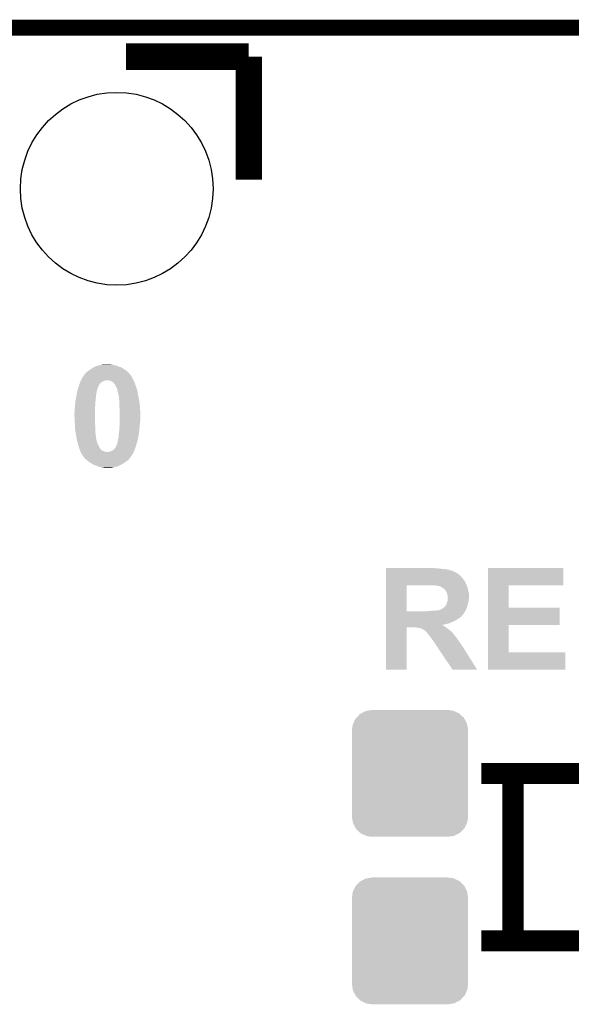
# Model space of a CAD drawing. Extents: x -0.05 to 0.95, y -0.15 to 1.54.
# Tile 43 of 44: x 0.56 to 0.77, y 1.17 to 1.54. Entities that reach past the tile are written whole.
import ezdxf

# ---------------------------------------------------------------- set-up
doc = ezdxf.new("R2010")
doc.units = 0
doc.layers.get('0').update_dxf_attribs({"linetype": 'CONTINUOUS'})
for name, color, linetype in [('HOD_CAP_2_CLICK_V101_GKO', 5, 'CONTINUOUS'), ('HOD_CAP_2_CLICK_V101_GTO', 14, 'CONTINUOUS'), ('HOD_CAP_2_CLICK_V101_GTS', 12, 'CONTINUOUS')]:
    doc.layers.add(name, color=color, linetype=linetype)

# ---------------------------------------------------------------- blocks, each defined once
blk = doc.blocks.new('CUSTOM_60')
for points in [[(-0.02038, 0.021), (-0.019, 0.02245), (0.02045, 0.021), (0.01892, 0.02245)], [(-0.019, 0.02245), (-0.01855, 0.02269), (0.01892, 0.02245), (0.01867, 0.02269)], [(-0.01855, 0.02269), (-0.01683, 0.0236), (0.01867, 0.02269), (0.0167, 0.0236)], [(-0.01683, 0.0236), (-0.0161, 0.02372), (0.0167, 0.0236), (0.01644, 0.02372)], [(-0.0161, 0.02372), (-0.0144, 0.024), (0.01644, 0.02372), (0.0144, 0.024)], [(-0.02172, 0.01844), (-0.02154, 0.01883), (0.02167, 0.01844), (0.0216, 0.01883)], [(-0.02154, 0.01883), (-0.02069, 0.02067), (0.0216, 0.01883), (0.02063, 0.02067)], [(-0.02069, 0.02067), (-0.02038, 0.021), (0.02063, 0.02067), (0.02045, 0.021)], [(-0.022, 0.0164), (-0.02172, 0.01844), (0.022, 0.0164), (0.02167, 0.01844)], [(-0.022, -0.0164), (-0.022, 0.0164), (0.022, -0.0164), (0.022, 0.0164)], [(-0.02167, -0.01844), (-0.022, -0.0164), (0.02172, -0.01844), (0.022, -0.0164)], [(-0.0216, -0.01883), (-0.02167, -0.01844), (0.02154, -0.01883), (0.02172, -0.01844)], [(-0.02063, -0.02067), (-0.0216, -0.01883), (0.02069, -0.02067), (0.02154, -0.01883)], [(-0.02045, -0.021), (-0.02063, -0.02067), (0.02038, -0.021), (0.02069, -0.02067)], [(-0.01892, -0.02245), (-0.02045, -0.021), (0.019, -0.02245), (0.02038, -0.021)], [(-0.01867, -0.02269), (-0.01892, -0.02245), (0.01855, -0.02269), (0.019, -0.02245)], [(-0.01669, -0.0236), (-0.01867, -0.02269), (0.01683, -0.0236), (0.01855, -0.02269)], [(-0.01644, -0.02372), (-0.01669, -0.0236), (0.0161, -0.02372), (0.01683, -0.0236)], [(-0.0144, -0.024), (-0.01644, -0.02372), (0.0144, -0.024), (0.0161, -0.02372)]]:
    blk.add_solid(points)
blk = doc.blocks.new('ROUND_15')
blk.add_circle((0, 0), 0.0365)

msp = doc.modelspace()

# ---------------------------------------------------------------- linework, layer by layer
at = {"layer": 'HOD_CAP_2_CLICK_V101_GKO', "const_width": 0.006}
msp.add_lwpolyline([(0.04, 1.54), (0.86, 1.54)], dxfattribs=at)
at = {"layer": 'HOD_CAP_2_CLICK_V101_GTO'}
for points, const_width in [([(0.6035, 1.529), (0.65, 1.529)], 0.01), ([(0.65, 1.4825), (0.65, 1.529)], 0.01), ([(0.7381, 1.2577), (0.8461, 1.2577)], 0.008), ([(0.7501, 1.1943), (0.7501, 1.2577)], 0.008), ([(0.7381, 1.1943), (0.8461, 1.1943)], 0.008)]:
    msp.add_lwpolyline(points, dxfattribs=dict(at, const_width=const_width))
for points in [[(0.5945, 1.4125), (0.5954, 1.4126), (0.5978, 1.4125), (0.5974, 1.4126)], [(0.5877, 1.4086), (0.5883, 1.4092), (0.6051, 1.4086), (0.60465, 1.4092)], [(0.5883, 1.4092), (0.58845, 1.4094), (0.60465, 1.4092), (0.6045, 1.4094)], [(0.58845, 1.4094), (0.5886, 1.4096), (0.6045, 1.4094), (0.6043, 1.4096)], [(0.5886, 1.4096), (0.589, 1.4099), (0.6043, 1.4096), (0.604, 1.4099)], [(0.589, 1.4099), (0.58917, 1.41), (0.604, 1.4099), (0.6039, 1.41)], [(0.58917, 1.41), (0.5895, 1.4102), (0.6039, 1.41), (0.60358, 1.4102)], [(0.5895, 1.4102), (0.58988, 1.4105), (0.60358, 1.4102), (0.6031, 1.4105)], [(0.58988, 1.4105), (0.59, 1.4106), (0.6031, 1.4105), (0.60296, 1.4106)], [(0.59, 1.4106), (0.5906, 1.411), (0.60296, 1.4106), (0.6024, 1.411)], [(0.5906, 1.411), (0.5912, 1.4114), (0.6024, 1.411), (0.6017, 1.4114)], [(0.5912, 1.4114), (0.59167, 1.4116), (0.6017, 1.4114), (0.601, 1.4116)], [(0.59167, 1.4116), (0.5919, 1.4117), (0.601, 1.4116), (0.60077, 1.4117)], [(0.5919, 1.4117), (0.59243, 1.4119), (0.60077, 1.4117), (0.6003, 1.4119)], [(0.59243, 1.4119), (0.5927, 1.412), (0.6003, 1.4119), (0.59995, 1.412)], [(0.5927, 1.412), (0.5935, 1.4122), (0.59995, 1.412), (0.59925, 1.4122)], [(0.5935, 1.4122), (0.59383, 1.4123), (0.59925, 1.4122), (0.5989, 1.4123)], [(0.59383, 1.4123), (0.59417, 1.4124), (0.5989, 1.4123), (0.5984, 1.4124)], [(0.59417, 1.4124), (0.5945, 1.4125), (0.5984, 1.4124), (0.5978, 1.4125)], [(0.58587, 1.405), (0.58593, 1.4052), (0.5935, 1.405), (0.5937, 1.4052)], [(0.58593, 1.4052), (0.586, 1.4054), (0.5937, 1.4052), (0.59383, 1.4054)], [(0.586, 1.4054), (0.58604, 1.4055), (0.59383, 1.4054), (0.5939, 1.4055)], [(0.58604, 1.4055), (0.58608, 1.4056), (0.5939, 1.4055), (0.594, 1.4056)], [(0.58608, 1.4056), (0.58621, 1.4059), (0.594, 1.4056), (0.5944, 1.4059)], [(0.58621, 1.4059), (0.58629, 1.4061), (0.5944, 1.4059), (0.5949, 1.4061)], [(0.58629, 1.4061), (0.58637, 1.4063), (0.5949, 1.4061), (0.5953, 1.4063)], [(0.58637, 1.4063), (0.58642, 1.4064), (0.5953, 1.4063), (0.5957, 1.4064)], [(0.58642, 1.4064), (0.58646, 1.4065), (0.5957, 1.4064), (0.5959, 1.4065)], [(0.58646, 1.4065), (0.5865, 1.4066), (0.6064, 1.4065), (0.60634, 1.4066)], [(0.5865, 1.4066), (0.58683, 1.4072), (0.60634, 1.4066), (0.606, 1.4072)], [(0.58683, 1.4072), (0.5871, 1.4077), (0.606, 1.4072), (0.6058, 1.4077)], [(0.5871, 1.4077), (0.58737, 1.4081), (0.6058, 1.4077), (0.6055, 1.4081)], [(0.58737, 1.4081), (0.58757, 1.4084), (0.6055, 1.4081), (0.6053, 1.4084)], [(0.58757, 1.4084), (0.5877, 1.4086), (0.6053, 1.4084), (0.6052, 1.4086)], [(0.5877, 1.4086), (0.5877, 1.4086), (0.6052, 1.4086), (0.6051, 1.4086)], [(0.5974, 1.4064), (0.5969, 1.4065), (0.60644, 1.4064), (0.6064, 1.4065)], [(0.5978, 1.4062), (0.5974, 1.4064), (0.60653, 1.4062), (0.60644, 1.4064)], [(0.5981, 1.4061), (0.5978, 1.4062), (0.60657, 1.4061), (0.60653, 1.4062)], [(0.5984, 1.4059), (0.5981, 1.4061), (0.60666, 1.4059), (0.60657, 1.4061)], [(0.5986, 1.4058), (0.5984, 1.4059), (0.6067, 1.4058), (0.60666, 1.4059)], [(0.5988, 1.4056), (0.5986, 1.4058), (0.60677, 1.4056), (0.6067, 1.4058)], [(0.5991, 1.4052), (0.5988, 1.4056), (0.6069, 1.4052), (0.60677, 1.4056)], [(0.59928, 1.4049), (0.5991, 1.4052), (0.607, 1.4049), (0.6069, 1.4052)], [(0.58485, 1.4013), (0.5849, 1.4016), (0.5923, 1.4013), (0.5923, 1.4016)], [(0.5849, 1.4016), (0.58492, 1.4017), (0.5923, 1.4016), (0.5923, 1.4017)], [(0.58492, 1.4017), (0.58499, 1.402), (0.5923, 1.4017), (0.5924, 1.402)], [(0.58499, 1.402), (0.58511, 1.4025), (0.5924, 1.402), (0.5924, 1.4025)], [(0.58511, 1.4025), (0.58513, 1.4026), (0.5925, 1.4025), (0.5925, 1.4026)], [(0.58511, 1.4025), (0.58511, 1.4025), (0.5924, 1.4025), (0.5925, 1.4025)], [(0.58513, 1.4026), (0.5852, 1.4029), (0.5925, 1.4026), (0.59257, 1.4029)], [(0.5852, 1.4029), (0.58535, 1.4034), (0.59257, 1.4029), (0.5927, 1.4034)], [(0.58535, 1.4034), (0.58554, 1.404), (0.5927, 1.4034), (0.593, 1.404)], [(0.58554, 1.404), (0.5856, 1.4042), (0.593, 1.404), (0.59308, 1.4042)], [(0.5856, 1.4042), (0.5857, 1.4045), (0.59308, 1.4042), (0.5932, 1.4045)], [(0.5857, 1.4045), (0.58587, 1.405), (0.5932, 1.4045), (0.5935, 1.405)], [(0.5997, 1.4042), (0.59928, 1.4049), (0.60728, 1.4042), (0.607, 1.4049)], [(0.59985, 1.4039), (0.5997, 1.4042), (0.6074, 1.4039), (0.60728, 1.4042)], [(0.6, 1.4036), (0.59985, 1.4039), (0.6075, 1.4036), (0.6074, 1.4039)], [(0.6002, 1.4031), (0.6, 1.4036), (0.60767, 1.4031), (0.6075, 1.4036)], [(0.60028, 1.4027), (0.6002, 1.4031), (0.6078, 1.4027), (0.60767, 1.4031)], [(0.6003, 1.4026), (0.60028, 1.4027), (0.60782, 1.4026), (0.6078, 1.4027)], [(0.6004, 1.4024), (0.6003, 1.4026), (0.60785, 1.4024), (0.60782, 1.4026)], [(0.6004, 1.4022), (0.6004, 1.4024), (0.60788, 1.4022), (0.60785, 1.4024)], [(0.6005, 1.4017), (0.6004, 1.4022), (0.60795, 1.4017), (0.60788, 1.4022)], [(0.6006, 1.4014), (0.6005, 1.4017), (0.608, 1.4014), (0.60795, 1.4017)], [(0.6007, 1.4011), (0.6006, 1.4014), (0.60806, 1.4011), (0.608, 1.4014)], [(0.58425, 1.3973), (0.5843, 1.3978), (0.5919, 1.3973), (0.5919, 1.3978)], [(0.5843, 1.3978), (0.58432, 1.3981), (0.5919, 1.3978), (0.5919, 1.3981)], [(0.58432, 1.3981), (0.5844, 1.399), (0.5919, 1.3981), (0.592, 1.399)], [(0.5844, 1.399), (0.58454, 1.3996), (0.592, 1.399), (0.592, 1.3996)], [(0.58454, 1.3996), (0.5847, 1.4003), (0.592, 1.3996), (0.5922, 1.4003)], [(0.5847, 1.4003), (0.58479, 1.4009), (0.5922, 1.4003), (0.5922, 1.4009)], [(0.58479, 1.4009), (0.58485, 1.4013), (0.5922, 1.4009), (0.5923, 1.4013)], [(0.60086, 1.4), (0.6007, 1.4011), (0.6083, 1.4), (0.60806, 1.4011)], [(0.6009, 1.3997), (0.60086, 1.4), (0.60836, 1.3997), (0.6083, 1.4)], [(0.60099, 1.3984), (0.6009, 1.3997), (0.6086, 1.3984), (0.60836, 1.3997)], [(0.601, 1.3982), (0.60099, 1.3984), (0.60862, 1.3982), (0.6086, 1.3984)], [(0.601, 1.3968), (0.601, 1.3982), (0.6088, 1.3968), (0.60862, 1.3982)], [(0.584, 1.394), (0.5841, 1.3948), (0.5918, 1.394), (0.5918, 1.3948)], [(0.584, 1.393), (0.584, 1.394), (0.5918, 1.393), (0.5918, 1.394)], [(0.5841, 1.3956), (0.58416, 1.3963), (0.5918, 1.3956), (0.5918, 1.3963)], [(0.5841, 1.3948), (0.5841, 1.3956), (0.5918, 1.3948), (0.5918, 1.3956)], [(0.58416, 1.3963), (0.58425, 1.3973), (0.5918, 1.3963), (0.5919, 1.3973)], [(0.601, 1.3966), (0.601, 1.3968), (0.60881, 1.3966), (0.6088, 1.3968)], [(0.6011, 1.3959), (0.601, 1.3966), (0.60885, 1.3959), (0.60881, 1.3966)], [(0.6011, 1.3949), (0.6011, 1.3959), (0.6089, 1.3949), (0.60885, 1.3959)], [(0.6011, 1.3911), (0.6011, 1.3949), (0.6089, 1.3911), (0.6089, 1.3949)], [(0.5841, 1.391), (0.584, 1.393), (0.5918, 1.391), (0.5918, 1.393)], [(0.58416, 1.3899), (0.5841, 1.391), (0.5918, 1.3899), (0.5918, 1.391)], [(0.6011, 1.3903), (0.6011, 1.3911), (0.6088, 1.3903), (0.6089, 1.3911)], [(0.6011, 1.3895), (0.6011, 1.3903), (0.60873, 1.3895), (0.6088, 1.3903)], [(0.5842, 1.3892), (0.58416, 1.3899), (0.5919, 1.3892), (0.5918, 1.3899)], [(0.58428, 1.3877), (0.5842, 1.3892), (0.5919, 1.3877), (0.5919, 1.3892)], [(0.5843, 1.3874), (0.58428, 1.3877), (0.59192, 1.3874), (0.5919, 1.3877)], [(0.58456, 1.3861), (0.5843, 1.3874), (0.592, 1.3861), (0.59192, 1.3874)], [(0.6008, 1.3862), (0.6009, 1.3869), (0.60839, 1.3862), (0.6085, 1.3869)], [(0.6009, 1.3869), (0.601, 1.3877), (0.6085, 1.3869), (0.60857, 1.3877)], [(0.601, 1.3885), (0.6011, 1.3895), (0.60864, 1.3885), (0.60873, 1.3895)], [(0.601, 1.3881), (0.601, 1.3885), (0.6086, 1.3881), (0.60864, 1.3885)], [(0.601, 1.3877), (0.601, 1.3881), (0.60857, 1.3877), (0.6086, 1.3881)], [(0.5846, 1.3859), (0.58456, 1.3861), (0.59203, 1.3859), (0.592, 1.3861)], [(0.58477, 1.3847), (0.5846, 1.3859), (0.5922, 1.3847), (0.59203, 1.3859)], [(0.5848, 1.3845), (0.58477, 1.3847), (0.59223, 1.3845), (0.5922, 1.3847)], [(0.58503, 1.3835), (0.5848, 1.3845), (0.5924, 1.3835), (0.59223, 1.3845)], [(0.58505, 1.3834), (0.58503, 1.3835), (0.5925, 1.3834), (0.5924, 1.3835)], [(0.5851, 1.3832), (0.58505, 1.3834), (0.5925, 1.3832), (0.5925, 1.3834)], [(0.58537, 1.3822), (0.5851, 1.3832), (0.5929, 1.3822), (0.5925, 1.3832)], [(0.6002, 1.3825), (0.60032, 1.383), (0.60755, 1.3825), (0.6077, 1.383)], [(0.60032, 1.383), (0.6004, 1.3833), (0.6077, 1.383), (0.60777, 1.3833)], [(0.6004, 1.3836), (0.6005, 1.3838), (0.60784, 1.3836), (0.60788, 1.3838)], [(0.6004, 1.3833), (0.6004, 1.3836), (0.60777, 1.3833), (0.60784, 1.3836)], [(0.6005, 1.3842), (0.6006, 1.3845), (0.60798, 1.3842), (0.60805, 1.3845)], [(0.6005, 1.3838), (0.6005, 1.3842), (0.60788, 1.3838), (0.60798, 1.3842)], [(0.6006, 1.3845), (0.6008, 1.3855), (0.60805, 1.3845), (0.60828, 1.3855)], [(0.6008, 1.3856), (0.6008, 1.3862), (0.6083, 1.3856), (0.60839, 1.3862)], [(0.6008, 1.3855), (0.6008, 1.3856), (0.60828, 1.3855), (0.6083, 1.3856)], [(0.5854, 1.3821), (0.58537, 1.3822), (0.59296, 1.3821), (0.5929, 1.3822)], [(0.58552, 1.3817), (0.5854, 1.3821), (0.5932, 1.3817), (0.59296, 1.3821)], [(0.5857, 1.3811), (0.58552, 1.3817), (0.5934, 1.3811), (0.5932, 1.3817)], [(0.58589, 1.3806), (0.5857, 1.3811), (0.5938, 1.3806), (0.5934, 1.3811)], [(0.58604, 1.3802), (0.58589, 1.3806), (0.5941, 1.3802), (0.5938, 1.3806)], [(0.58615, 1.3799), (0.58604, 1.3802), (0.5945, 1.3799), (0.5942, 1.3802)], [(0.58604, 1.3802), (0.58604, 1.3802), (0.5942, 1.3802), (0.5941, 1.3802)], [(0.58622, 1.3797), (0.58615, 1.3799), (0.5951, 1.3797), (0.5945, 1.3799)], [(0.5863, 1.3795), (0.58622, 1.3797), (0.5955, 1.3795), (0.5951, 1.3797)], [(0.58635, 1.3794), (0.5863, 1.3795), (0.5959, 1.3794), (0.5955, 1.3795)], [(0.5864, 1.3793), (0.58635, 1.3794), (0.6064, 1.3793), (0.60645, 1.3794)], [(0.5866, 1.3789), (0.5864, 1.3793), (0.60618, 1.3789), (0.6064, 1.3793)], [(0.5969, 1.3794), (0.5972, 1.3795), (0.60645, 1.3794), (0.60649, 1.3795)], [(0.5972, 1.3795), (0.598, 1.3797), (0.60649, 1.3795), (0.60658, 1.3797)], [(0.598, 1.3797), (0.5984, 1.3799), (0.60658, 1.3797), (0.60667, 1.3799)], [(0.5984, 1.3799), (0.5988, 1.3802), (0.60667, 1.3799), (0.60681, 1.3802)], [(0.5988, 1.3803), (0.5989, 1.3804), (0.60685, 1.3803), (0.6069, 1.3804)], [(0.5988, 1.3802), (0.5988, 1.3803), (0.60681, 1.3802), (0.60685, 1.3803)], [(0.5989, 1.3804), (0.5992, 1.3806), (0.6069, 1.3804), (0.60696, 1.3806)], [(0.5992, 1.3806), (0.5994, 1.3809), (0.60696, 1.3806), (0.60705, 1.3809)], [(0.5994, 1.3809), (0.6002, 1.3825), (0.60705, 1.3809), (0.60755, 1.3825)], [(0.5869, 1.3784), (0.5866, 1.3789), (0.60591, 1.3784), (0.60618, 1.3789)], [(0.58703, 1.3782), (0.5869, 1.3784), (0.6058, 1.3782), (0.60591, 1.3784)], [(0.5871, 1.3781), (0.58703, 1.3782), (0.60573, 1.3781), (0.6058, 1.3782)], [(0.5872, 1.3778), (0.5871, 1.3781), (0.60552, 1.3778), (0.60573, 1.3781)], [(0.5873, 1.3776), (0.5872, 1.3778), (0.60538, 1.3776), (0.60552, 1.3778)], [(0.58775, 1.3772), (0.5874, 1.3776), (0.6051, 1.3772), (0.60538, 1.3776)], [(0.58784, 1.3771), (0.58775, 1.3772), (0.605, 1.3771), (0.6051, 1.3772)], [(0.5881, 1.3768), (0.58784, 1.3771), (0.6048, 1.3768), (0.605, 1.3771)], [(0.58868, 1.3763), (0.5881, 1.3768), (0.6043, 1.3763), (0.6048, 1.3768)], [(0.58903, 1.376), (0.58868, 1.3763), (0.6039, 1.376), (0.6043, 1.3763)], [(0.5895, 1.3756), (0.58903, 1.376), (0.6034, 1.3756), (0.6039, 1.376)], [(0.58998, 1.3753), (0.5895, 1.3756), (0.6029, 1.3753), (0.6034, 1.3756)], [(0.5903, 1.3751), (0.58998, 1.3753), (0.6026, 1.3751), (0.6029, 1.3753)], [(0.59065, 1.3749), (0.5903, 1.3751), (0.6023, 1.3749), (0.6026, 1.3751)], [(0.591, 1.3747), (0.59065, 1.3749), (0.60195, 1.3747), (0.6023, 1.3749)], [(0.5914, 1.3745), (0.591, 1.3747), (0.6016, 1.3745), (0.60195, 1.3747)], [(0.5918, 1.3743), (0.5914, 1.3745), (0.60113, 1.3743), (0.6016, 1.3745)], [(0.5925, 1.3741), (0.5918, 1.3743), (0.60067, 1.3741), (0.60113, 1.3743)], [(0.59297, 1.3739), (0.5925, 1.3741), (0.6002, 1.3739), (0.60067, 1.3741)], [(0.5932, 1.3738), (0.59297, 1.3739), (0.59975, 1.3738), (0.6002, 1.3739)], [(0.59355, 1.3737), (0.5932, 1.3738), (0.5993, 1.3737), (0.59975, 1.3738)], [(0.5939, 1.3736), (0.59355, 1.3737), (0.599, 1.3736), (0.5993, 1.3737)], [(0.5945, 1.3735), (0.5939, 1.3736), (0.5987, 1.3735), (0.599, 1.3736)], [(0.595, 1.3734), (0.5945, 1.3735), (0.5984, 1.3734), (0.5987, 1.3735)], [(0.5955, 1.3733), (0.595, 1.3734), (0.5974, 1.3733), (0.5984, 1.3734)], [(0.702, 1.3353), (0.702, 1.3354), (0.721, 1.3353), (0.7204, 1.3354)], [(0.702, 1.3351), (0.702, 1.3353), (0.7232, 1.3351), (0.7218, 1.3353)], [(0.702, 1.335), (0.702, 1.3351), (0.7247, 1.335), (0.7232, 1.3351)], [(0.702, 1.3347), (0.702, 1.335), (0.7261, 1.3347), (0.7247, 1.335)], [(0.702, 1.3345), (0.702, 1.3347), (0.7267, 1.3345), (0.7261, 1.3347)], [(0.702, 1.3344), (0.702, 1.3345), (0.7273, 1.3344), (0.7267, 1.3345)], [(0.702, 1.3343), (0.702, 1.3344), (0.7274, 1.3343), (0.7273, 1.3344)], [(0.702, 1.3341), (0.702, 1.3343), (0.7277, 1.3341), (0.7274, 1.3343)], [(0.7407, 1.3289), (0.7407, 1.3354), (0.7692, 1.3289), (0.7692, 1.3354)], [(0.7407, 1.3354), (0.7407, 1.3354), (0.7692, 1.3354), (0.7407, 1.3354)], [(0.702, 1.3339), (0.702, 1.3341), (0.7282, 1.3339), (0.7277, 1.3341)], [(0.702, 1.3335), (0.702, 1.3339), (0.7289, 1.3335), (0.7282, 1.3339)], [(0.702, 1.333), (0.702, 1.3335), (0.7296, 1.333), (0.7289, 1.3335)], [(0.702, 1.3324), (0.702, 1.333), (0.7303, 1.3324), (0.7296, 1.333)], [(0.702, 1.3316), (0.702, 1.3324), (0.731, 1.3316), (0.7303, 1.3324)], [(0.702, 1.3306), (0.702, 1.3316), (0.7317, 1.3306), (0.731, 1.3316)], [(0.702, 1.3305), (0.702, 1.3306), (0.7317, 1.3305), (0.7317, 1.3306)], [(0.702, 1.3304), (0.702, 1.3305), (0.7319, 1.3304), (0.7317, 1.3305)], [(0.702, 1.3302), (0.702, 1.3304), (0.732, 1.3302), (0.7319, 1.3304)], [(0.702, 1.3296), (0.702, 1.3302), (0.7322, 1.3296), (0.732, 1.3302)], [(0.702, 1.3289), (0.702, 1.3296), (0.7326, 1.3289), (0.7322, 1.3296)], [(0.702, 1.3191), (0.702, 1.3289), (0.7098, 1.3191), (0.7098, 1.3289)], [(0.702, 1.3289), (0.702, 1.3289), (0.7098, 1.3289), (0.7186, 1.3289)], [(0.7209, 1.3288), (0.7204, 1.3289), (0.73263, 1.3288), (0.7326, 1.3289)], [(0.7214, 1.3287), (0.7212, 1.3288), (0.73267, 1.3287), (0.73263, 1.3288)], [(0.7221, 1.3286), (0.7214, 1.3287), (0.7327, 1.3286), (0.73267, 1.3287)], [(0.7227, 1.3284), (0.7221, 1.3286), (0.73277, 1.3284), (0.7327, 1.3286)], [(0.7232, 1.3281), (0.7227, 1.3284), (0.73287, 1.3281), (0.73277, 1.3284)], [(0.7234, 1.328), (0.7232, 1.3281), (0.7329, 1.328), (0.73287, 1.3281)], [(0.7236, 1.3279), (0.7234, 1.328), (0.73292, 1.3279), (0.7329, 1.328)], [(0.7239, 1.3276), (0.7236, 1.3279), (0.73298, 1.3276), (0.73292, 1.3279)], [(0.7242, 1.3274), (0.7239, 1.3276), (0.73302, 1.3274), (0.73298, 1.3276)], [(0.7243, 1.3272), (0.7242, 1.3274), (0.73306, 1.3272), (0.73302, 1.3274)], [(0.72452, 1.327), (0.7244, 1.3272), (0.7331, 1.327), (0.73306, 1.3272)], [(0.725, 1.3262), (0.72452, 1.327), (0.73332, 1.3262), (0.7331, 1.327)], [(0.7407, 1.3204), (0.7407, 1.3289), (0.7485, 1.3204), (0.7485, 1.3289)], [(0.7407, 1.3289), (0.7407, 1.3289), (0.7485, 1.3289), (0.7692, 1.3289)], [(0.72506, 1.3259), (0.725, 1.3262), (0.7334, 1.3259), (0.73332, 1.3262)], [(0.7251, 1.3257), (0.72506, 1.3259), (0.7334, 1.3257), (0.7334, 1.3259)], [(0.7253, 1.3252), (0.7251, 1.3257), (0.7334, 1.3252), (0.7334, 1.3257)], [(0.7254, 1.3247), (0.7253, 1.3252), (0.7334, 1.3247), (0.7334, 1.3252)], [(0.7253, 1.3229), (0.72533, 1.3231), (0.73326, 1.3229), (0.7333, 1.3231)], [(0.72533, 1.3231), (0.7254, 1.3235), (0.7333, 1.3231), (0.7334, 1.3235)], [(0.7254, 1.3235), (0.7254, 1.3247), (0.7334, 1.3235), (0.7334, 1.3247)], [(0.7208, 1.3193), (0.7213, 1.3194), (0.73211, 1.3193), (0.73217, 1.3194)], [(0.7217, 1.3194), (0.7221, 1.3195), (0.73217, 1.3194), (0.73223, 1.3195)], [(0.7221, 1.3195), (0.7224, 1.3196), (0.73223, 1.3195), (0.73228, 1.3196)], [(0.7225, 1.3196), (0.7226, 1.3197), (0.73228, 1.3196), (0.73234, 1.3197)], [(0.7226, 1.3197), (0.7229, 1.3198), (0.73234, 1.3197), (0.7324, 1.3198)], [(0.7229, 1.3198), (0.7232, 1.32), (0.7324, 1.3198), (0.73247, 1.32)], [(0.7232, 1.32), (0.7239, 1.3205), (0.73247, 1.32), (0.73263, 1.3205)], [(0.7239, 1.3205), (0.7243, 1.3208), (0.73263, 1.3205), (0.73273, 1.3208)], [(0.7243, 1.3208), (0.72445, 1.321), (0.73273, 1.3208), (0.7328, 1.321)], [(0.72445, 1.321), (0.7246, 1.3212), (0.7328, 1.321), (0.73285, 1.3212)], [(0.7246, 1.3213), (0.7249, 1.3216), (0.73288, 1.3213), (0.73296, 1.3216)], [(0.7246, 1.3212), (0.7246, 1.3213), (0.73285, 1.3212), (0.73288, 1.3213)], [(0.7249, 1.3216), (0.72503, 1.3221), (0.73296, 1.3216), (0.7331, 1.3221)], [(0.72503, 1.3221), (0.7251, 1.3224), (0.7331, 1.3221), (0.73316, 1.3224)], [(0.7251, 1.3224), (0.7253, 1.3229), (0.73316, 1.3224), (0.73326, 1.3229)], [(0.7407, 1.3139), (0.7407, 1.3204), (0.7678, 1.3139), (0.7678, 1.3204)], [(0.7407, 1.3204), (0.7407, 1.3204), (0.7678, 1.3204), (0.7485, 1.3204)], [(0.702, 1.3186), (0.702, 1.3191), (0.7317, 1.3186), (0.73199, 1.3191)], [(0.702, 1.3191), (0.702, 1.3191), (0.7173, 1.3191), (0.7098, 1.3191)], [(0.702, 1.318), (0.702, 1.3186), (0.7313, 1.318), (0.7317, 1.3186)], [(0.702, 1.3175), (0.702, 1.318), (0.7309, 1.3175), (0.7313, 1.318)], [(0.702, 1.3174), (0.702, 1.3175), (0.7308, 1.3174), (0.7309, 1.3175)], [(0.702, 1.3172), (0.702, 1.3174), (0.7306, 1.3172), (0.7307, 1.3174)], [(0.702, 1.3174), (0.702, 1.3174), (0.7307, 1.3174), (0.7308, 1.3174)], [(0.702, 1.317), (0.702, 1.3172), (0.7304, 1.317), (0.7306, 1.3172)], [(0.702, 1.3168), (0.702, 1.317), (0.7301, 1.3168), (0.7304, 1.317)], [(0.702, 1.3165), (0.702, 1.3168), (0.7298, 1.3165), (0.7301, 1.3168)], [(0.702, 1.3163), (0.702, 1.3165), (0.7294, 1.3163), (0.7298, 1.3165)], [(0.702, 1.316), (0.702, 1.3163), (0.729, 1.316), (0.7294, 1.3163)], [(0.702, 1.3156), (0.702, 1.316), (0.7285, 1.3156), (0.729, 1.316)], [(0.7173, 1.3191), (0.7184, 1.3192), (0.73199, 1.3191), (0.73205, 1.3192)], [(0.7184, 1.3192), (0.7196, 1.3193), (0.73205, 1.3192), (0.73211, 1.3193)], [(0.702, 1.3154), (0.702, 1.3156), (0.7279, 1.3154), (0.7285, 1.3156)], [(0.702, 1.3151), (0.702, 1.3154), (0.7273, 1.3151), (0.7279, 1.3154)], [(0.702, 1.3148), (0.702, 1.3151), (0.7266, 1.3148), (0.7273, 1.3151)], [(0.702, 1.3145), (0.702, 1.3148), (0.7258, 1.3145), (0.7266, 1.3148)], [(0.702, 1.3141), (0.702, 1.3145), (0.7242, 1.3141), (0.7258, 1.3145)], [(0.702, 1.3139), (0.702, 1.3141), (0.72331, 1.3139), (0.7242, 1.3141)], [(0.702, 1.3137), (0.702, 1.3139), (0.7237, 1.3137), (0.7234, 1.3139)], [(0.702, 1.3139), (0.702, 1.3139), (0.7234, 1.3139), (0.72331, 1.3139)], [(0.702, 1.3134), (0.702, 1.3137), (0.7241, 1.3134), (0.7237, 1.3137)], [(0.702, 1.313), (0.702, 1.3134), (0.7247, 1.313), (0.7241, 1.3134)], [(0.702, 1.297), (0.702, 1.313), (0.7098, 1.297), (0.7098, 1.313)], [(0.702, 1.313), (0.702, 1.313), (0.7098, 1.313), (0.713, 1.313)], [(0.7137, 1.3129), (0.713, 1.313), (0.72484, 1.3129), (0.7247, 1.313)], [(0.7143, 1.3128), (0.7137, 1.3129), (0.72498, 1.3128), (0.72484, 1.3129)], [(0.715, 1.3127), (0.7147, 1.3128), (0.72512, 1.3127), (0.72498, 1.3128)], [(0.7152, 1.3126), (0.715, 1.3127), (0.72526, 1.3126), (0.72512, 1.3127)], [(0.71545, 1.3125), (0.7152, 1.3126), (0.7254, 1.3125), (0.72526, 1.3126)], [(0.7157, 1.3124), (0.71545, 1.3125), (0.72552, 1.3124), (0.7254, 1.3125)], [(0.7161, 1.3122), (0.7157, 1.3124), (0.72576, 1.3122), (0.72552, 1.3124)], [(0.71637, 1.312), (0.7161, 1.3122), (0.726, 1.312), (0.72576, 1.3122)], [(0.7165, 1.3119), (0.71637, 1.312), (0.72613, 1.3119), (0.726, 1.312)], [(0.7407, 1.3035), (0.7407, 1.3139), (0.7485, 1.3035), (0.7485, 1.3139)], [(0.7407, 1.3139), (0.7407, 1.3139), (0.7485, 1.3139), (0.7678, 1.3139)], [(0.7169, 1.3117), (0.7165, 1.3119), (0.7264, 1.3117), (0.72613, 1.3119)], [(0.7172, 1.3114), (0.7169, 1.3117), (0.7268, 1.3114), (0.7264, 1.3117)], [(0.7174, 1.3112), (0.7172, 1.3114), (0.72697, 1.3112), (0.7268, 1.3114)], [(0.7175, 1.311), (0.7174, 1.3112), (0.72714, 1.311), (0.72697, 1.3112)], [(0.7178, 1.3107), (0.7175, 1.311), (0.7274, 1.3107), (0.72714, 1.311)], [(0.718, 1.3104), (0.7178, 1.3107), (0.7277, 1.3104), (0.7274, 1.3107)], [(0.71837, 1.3099), (0.718, 1.3104), (0.728, 1.3099), (0.7277, 1.3104)], [(0.7186, 1.3096), (0.71837, 1.3099), (0.72825, 1.3096), (0.728, 1.3099)], [(0.71883, 1.3093), (0.7186, 1.3096), (0.7285, 1.3093), (0.72825, 1.3096)], [(0.7193, 1.3087), (0.71883, 1.3093), (0.72897, 1.3087), (0.7285, 1.3093)], [(0.71951, 1.3084), (0.7193, 1.3087), (0.7292, 1.3084), (0.72897, 1.3087)], [(0.71986, 1.3079), (0.71951, 1.3084), (0.7295, 1.3079), (0.7292, 1.3084)], [(0.72, 1.3077), (0.71986, 1.3079), (0.72963, 1.3077), (0.7295, 1.3079)], [(0.72027, 1.3073), (0.72, 1.3077), (0.7299, 1.3073), (0.72963, 1.3077)], [(0.7206, 1.3068), (0.72027, 1.3073), (0.73032, 1.3068), (0.7299, 1.3073)], [(0.72067, 1.3067), (0.7206, 1.3068), (0.7304, 1.3067), (0.73032, 1.3068)], [(0.7209, 1.3064), (0.72067, 1.3067), (0.73057, 1.3064), (0.7304, 1.3067)], [(0.7211, 1.306), (0.7209, 1.3064), (0.7308, 1.306), (0.73057, 1.3064)], [(0.7214, 1.3058), (0.7211, 1.306), (0.73094, 1.3058), (0.7308, 1.306)], [(0.7215, 1.3055), (0.7214, 1.3058), (0.73116, 1.3055), (0.73094, 1.3058)], [(0.7216, 1.3054), (0.7215, 1.3055), (0.73123, 1.3054), (0.73116, 1.3055)], [(0.7216, 1.3053), (0.7216, 1.3054), (0.7313, 1.3053), (0.73123, 1.3054)], [(0.72214, 1.3045), (0.7216, 1.3053), (0.7318, 1.3045), (0.7313, 1.3053)], [(0.7272, 1.297), (0.72214, 1.3045), (0.7365, 1.297), (0.7318, 1.3045)], [(0.7407, 1.297), (0.7407, 1.3035), (0.7699, 1.297), (0.7699, 1.3035)], [(0.7407, 1.3035), (0.7407, 1.3035), (0.7699, 1.3035), (0.7485, 1.3035)]]:
    msp.add_solid(points, dxfattribs=at)

# ---------------------------------------------------------------- block references
at = {"layer": 'HOD_CAP_2_CLICK_V101_GTS'}
for name, p in [('ROUND_15', (0.6, 1.479)), ('CUSTOM_60', (0.7111, 1.2577)), ('CUSTOM_60', (0.7111, 1.1943))]:
    msp.add_blockref(name, p, dxfattribs=at)

doc.saveas('drawing.dxf')
